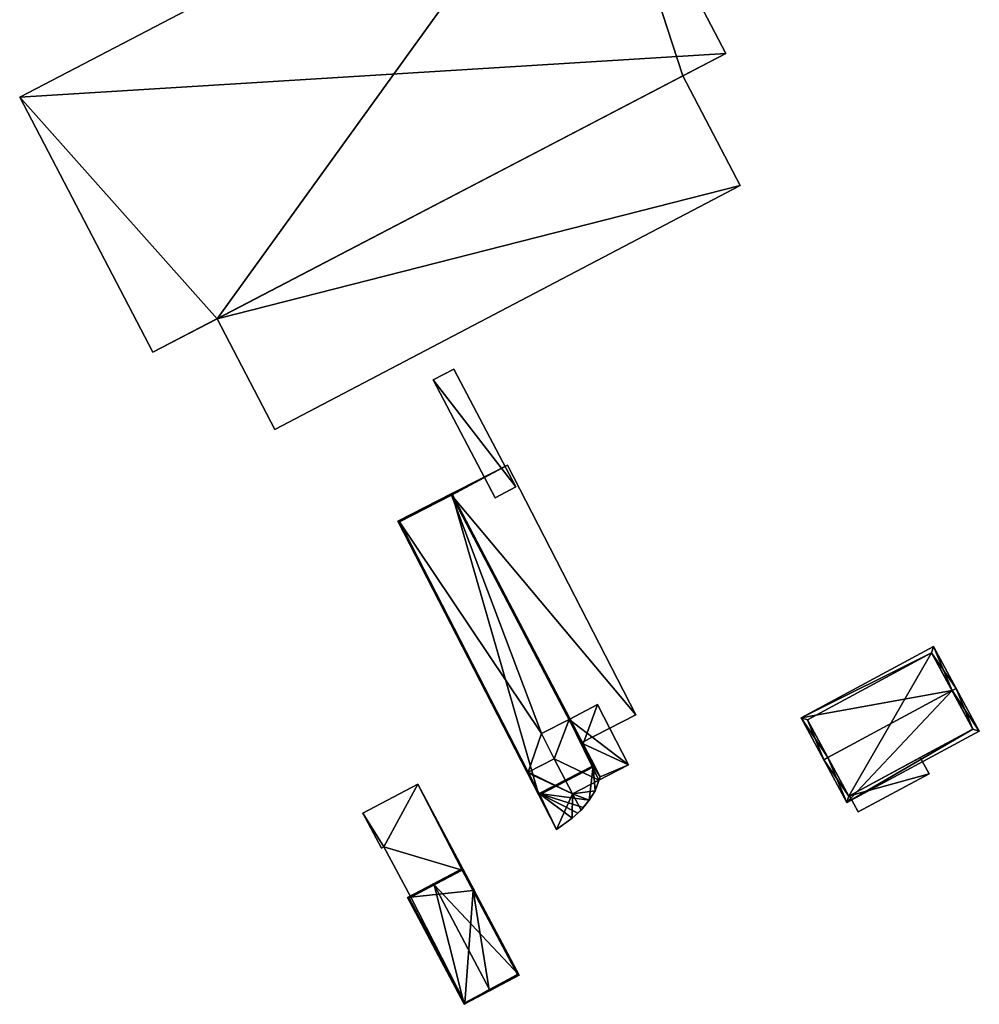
# Model space of a CAD drawing. Header units: inches. Extents: x 2523744 to 2528136, y 1148995 to 1152010.
# Tile 122 of 256: x 2526275 to 2526476, y 1150159 to 1150365. Entities that reach past the tile are written whole.
import ezdxf

# ---------------------------------------------------------------- set-up
doc = ezdxf.new("R2010")
doc.units = ezdxf.units.IN
doc.header["$MEASUREMENT"] = 0
doc.layers.add('Gebaeude Einzelhaus', color=10, linetype='Continuous')
doc.layers.add('Offenes Gebaeude', color=10, linetype='Continuous')

msp = doc.modelspace()

# ---------------------------------------------------------------- meshes
at = {"layer": 'Gebaeude Einzelhaus'}
mesh = msp.add_polyface(dxfattribs=at)
corners = [(2526274.786, 1150349.016, 398.785), (2526422.706, 1150358.198, 398.548), (2526394.805, 1150411.658, 398.785), (2526302.688, 1150295.556, 398.548), (2526316.13, 1150302.573, 394.222), (2526425.754, 1150330.531, 394.222), (2526413.754, 1150353.525, 394.222), (2526328.25, 1150279.389, 394.222), (2526328.235, 1150279.38, 394.222), (2526394.805, 1150411.658, 384.653), (2526422.706, 1150358.198, 384.653), (2526274.786, 1150349.016, 384.653), (2526302.688, 1150295.556, 384.653), (2526316.13, 1150302.572, 384.653), (2526413.754, 1150353.525, 384.653), (2526328.25, 1150279.389, 384.653), (2526425.754, 1150330.531, 384.653)]
mesh.append_faces([[corners[k] for k in face] for face in [(4, 7, 8), (4, 8, 7), (7, 5, 4), (4, 5, 6), (3, 1, 0), (0, 1, 2)]], dxfattribs={"color": 13})
mesh.append_faces([[corners[k] for k in face] for face in [(13, 16, 15), (13, 14, 16), (16, 14, 5), (5, 14, 6), (5, 7, 16), (16, 7, 15), (13, 7, 4), (13, 15, 7), (13, 9, 14), (14, 9, 10), (13, 11, 9), (13, 12, 11), (10, 6, 14), (4, 12, 13), (4, 3, 12), (10, 1, 6), (6, 1, 4), (4, 1, 3), (3, 11, 12), (3, 0, 11), (0, 2, 11), (11, 2, 9), (2, 1, 9), (9, 1, 10)]], dxfattribs={"color": 41})
mesh = msp.add_polyface(dxfattribs=at)
corners = [(2526365.348, 1150265.948, 396.078), (2526383.535, 1150202.733, 397.957), (2526395.308, 1150208.783, 396.002), (2526354.035, 1150260.134, 397.957), (2526394.969, 1150208.89, 396.039), (2526354.371, 1150260.026, 397.92), (2526365.241, 1150265.613, 396.115), (2526383.643, 1150203.069, 397.92), (2526389.876, 1150218.608, 390.699), (2526365.241, 1150265.613, 391.922), (2526392.456, 1150213.685, 391.908), (2526365.241, 1150265.613, 383.621), (2526392.627, 1150213.358, 390.699), (2526392.456, 1150213.685, 392.008), (2526365.241, 1150265.613, 392.022), (2526392.627, 1150213.358, 395.597), (2526394.969, 1150208.89, 395.595), (2526389.876, 1150218.608, 383.621), (2526359.835, 1150262.834, 392.108), (2526354.371, 1150260.026, 383.621), (2526359.835, 1150262.834, 392.208), (2526381.337, 1150207.557, 396.109), (2526381.337, 1150207.557, 383.621), (2526383.643, 1150203.069, 396.109), (2526384.091, 1150215.635, 383.621), (2526386.8, 1150210.364, 383.621)]
mesh.append_faces([[corners[k] for k in face] for face in [(5, 7, 1), (1, 7, 4), (3, 5, 1), (6, 5, 0), (4, 6, 0), (0, 5, 3), (1, 4, 2), (2, 4, 0), (3, 1, 0), (0, 1, 2)]], dxfattribs={"color": 13})
mesh.append_faces([[corners[k] for k in face] for face in [(24, 11, 17), (24, 19, 11), (24, 22, 19), (24, 25, 22), (4, 23, 16), (4, 7, 23), (7, 21, 23), (21, 19, 22), (7, 5, 21), (21, 5, 19), (11, 18, 9), (20, 6, 14), (18, 5, 20), (20, 5, 6), (11, 19, 18), (18, 19, 5), (11, 8, 17), (15, 4, 16), (15, 6, 4), (12, 13, 15), (15, 13, 6), (6, 13, 14), (8, 10, 12), (12, 10, 13), (11, 9, 8), (8, 9, 10)]], dxfattribs={"color": 41})
mesh = msp.add_polyface(dxfattribs=at)
corners = [(2526470.125, 1150224.623, 398.339), (2526466.244, 1150233.909, 395.732), (2526438.495, 1150218.915, 395.732), (2526471.005, 1150225.098, 398.339), (2526444.136, 1150210.579, 398.339), (2526443.256, 1150210.104, 398.339), (2526448.09, 1150201.158, 395.732), (2526475.839, 1150216.153, 395.732), (2526439.85, 1150218.51, 395.992), (2526465.839, 1150232.554, 395.992), (2526448.495, 1150202.513, 395.988), (2526474.484, 1150216.556, 395.988), (2526474.484, 1150216.556, 383.974), (2526465.839, 1150232.554, 383.974), (2526439.85, 1150218.51, 383.974), (2526448.495, 1150202.513, 383.974), (2526448.627, 1150202.584, 393.013), (2526463.475, 1150210.607, 393.113), (2526448.627, 1150202.584, 393.113), (2526463.475, 1150210.607, 393.013)]
mesh.append_faces([[corners[k] for k in face] for face in [(0, 9, 3), (11, 0, 3), (3, 9, 1), (7, 11, 3), (6, 10, 11), (6, 11, 7), (4, 10, 5), (8, 4, 5), (5, 10, 6), (9, 8, 2), (1, 9, 2), (2, 8, 5), (0, 7, 3), (5, 6, 4), (4, 6, 0), (0, 6, 7), (0, 2, 4), (4, 2, 5), (3, 1, 0), (0, 1, 2)]], dxfattribs={"color": 13})
mesh.append_faces([[corners[k] for k in face] for face in [(13, 15, 14), (12, 15, 13), (11, 17, 19), (19, 12, 11), (16, 15, 19), (19, 15, 12), (17, 10, 18), (18, 10, 16), (10, 17, 11), (16, 10, 15), (4, 15, 10), (4, 14, 15), (4, 8, 14), (8, 9, 14), (14, 9, 13), (0, 13, 9), (0, 12, 13), (0, 11, 12)]], dxfattribs={"color": 41})
mesh = msp.add_polyface(dxfattribs=at)
corners = [(2526392.85, 1150213.473, 390.695), (2526395.866, 1150221.686, 390.608), (2526389.876, 1150218.608, 390.699), (2526402.358, 1150209.055, 390.608), (2526392.627, 1150213.358, 390.699), (2526396.388, 1150206.59, 390.695), (2526396.138, 1150205.859, 390.703), (2526383.643, 1150203.069, 396.109), (2526387.228, 1150195.549, 396.119), (2526390.536, 1150197.886, 395.958), (2526381.115, 1150207.443, 396.119), (2526391.709, 1150198.95, 395.896), (2526392.863, 1150200.144, 395.832), (2526394.119, 1150201.673, 395.759), (2526394.969, 1150208.89, 395.595), (2526395.38, 1150203.636, 395.677), (2526396.388, 1150206.59, 395.587), (2526392.85, 1150213.473, 395.587), (2526392.627, 1150213.358, 395.597), (2526381.337, 1150207.557, 396.109), (2526392.395, 1150199.573, 395.859), (2526396.139, 1150205.86, 383.621), (2526402.358, 1150209.055, 383.621), (2526395.866, 1150221.686, 383.621), (2526389.876, 1150218.608, 383.621), (2526386.8, 1150210.364, 383.621), (2526390.583, 1150203.004, 383.621), (2526384.091, 1150215.635, 383.621), (2526390.536, 1150197.886, 383.621), (2526392.395, 1150199.573, 383.621), (2526394.119, 1150201.673, 383.621), (2526395.38, 1150203.636, 383.621), (2526381.115, 1150207.443, 383.621), (2526381.337, 1150207.557, 383.621), (2526387.228, 1150195.549, 383.621)]
mesh.append_faces([[corners[k] for k in face] for face in [(11, 20, 12), (10, 7, 19), (14, 17, 18), (14, 16, 17), (14, 15, 16), (7, 13, 14), (14, 13, 15), (7, 12, 13), (7, 11, 12), (7, 9, 11), (10, 8, 7), (7, 8, 9), (3, 5, 6), (3, 0, 5), (0, 2, 4), (3, 1, 0), (0, 1, 2)]], dxfattribs={"color": 13})
mesh.append_faces([[corners[k] for k in face] for face in [(34, 26, 28), (28, 26, 29), (29, 26, 30), (30, 26, 31), (31, 26, 21), (26, 33, 25), (34, 32, 26), (26, 32, 33), (9, 34, 28), (9, 8, 34), (8, 10, 34), (34, 10, 32), (32, 19, 33), (32, 10, 19), (18, 17, 4), (4, 17, 0), (17, 16, 0), (0, 16, 5), (16, 6, 5), (6, 31, 21), (16, 15, 6), (6, 15, 31), (15, 30, 31), (15, 13, 30), (12, 30, 13), (12, 29, 30), (12, 20, 29), (11, 29, 20), (11, 28, 29), (11, 9, 28), (24, 25, 27), (24, 21, 25), (25, 21, 26), (24, 22, 21), (24, 23, 22), (23, 24, 1), (1, 24, 2), (1, 3, 23), (23, 3, 22), (21, 3, 6), (21, 22, 3)]], dxfattribs={"color": 41})
mesh = msp.add_polyface(dxfattribs=at)
corners = [(2526351.105, 1150191.868, 391.11), (2526358.184, 1150205.04, 391.11), (2526346.674, 1150198.929, 391.11), (2526367.475, 1150187.009, 391.11), (2526369.986, 1150182.813, 391.11), (2526350.573, 1150191.585, 391.11), (2526356.718, 1150181.297, 391.11), (2526369.765, 1150182.696, 391.11), (2526346.674, 1150198.929, 383.56), (2526358.184, 1150205.04, 383.56), (2526350.573, 1150191.585, 383.56), (2526351.105, 1150191.868, 383.56), (2526356.718, 1150181.297, 383.56), (2526369.765, 1150182.696, 383.56), (2526369.986, 1150182.813, 383.56), (2526367.475, 1150187.009, 383.56)]
mesh.append_faces([[corners[k] for k in face] for face in [(4, 3, 7), (3, 0, 6), (0, 2, 5), (4, 1, 3), (3, 1, 0), (0, 1, 2)]], dxfattribs={"color": 13})
mesh.append_faces([[corners[k] for k in face] for face in [(11, 15, 12), (15, 14, 13), (11, 9, 15), (15, 9, 14), (11, 8, 9), (11, 10, 8), (1, 4, 9), (9, 4, 14), (14, 4, 13), (13, 4, 7), (11, 12, 0), (0, 12, 6), (0, 5, 11), (11, 5, 10), (5, 2, 10), (10, 2, 8), (2, 1, 8), (8, 1, 9)]], dxfattribs={"color": 41})
mesh = msp.add_polyface(dxfattribs=at)
corners = [(2526361.599, 1150183.888, 394.548), (2526379.454, 1150164.98, 393.955), (2526367.579, 1150187.346, 393.955), (2526373.242, 1150161.962, 394.548), (2526373.358, 1150161.743, 394.548), (2526361.481, 1150184.11, 394.548), (2526356.068, 1150181.235, 393.955), (2526367.944, 1150158.869, 393.955), (2526379.116, 1150165.084, 393.976), (2526367.475, 1150187.009, 393.976), (2526368.048, 1150159.208, 393.979), (2526373.16, 1150161.918, 394.539), (2526356.406, 1150181.131, 393.979), (2526373.16, 1150161.918, 383.56), (2526379.116, 1150165.084, 383.56), (2526369.765, 1150182.696, 391.11), (2526369.765, 1150182.696, 383.56), (2526367.475, 1150187.009, 391.11), (2526356.718, 1150181.297, 391.11), (2526356.406, 1150181.131, 383.56), (2526356.718, 1150181.297, 383.56), (2526368.048, 1150159.208, 383.56), (2526367.475, 1150187.009, 383.56)]
mesh.append_faces([[corners[k] for k in face] for face in [(3, 8, 4), (12, 5, 0), (12, 6, 5), (10, 7, 12), (12, 7, 6), (3, 4, 11), (11, 4, 10), (10, 4, 7), (9, 0, 5), (2, 9, 5), (4, 8, 1), (1, 8, 2), (2, 8, 9), (0, 7, 3), (3, 7, 4), (0, 6, 7), (0, 5, 6), (0, 2, 5), (4, 1, 3), (3, 1, 0), (0, 1, 2)]], dxfattribs={"color": 13})
mesh.append_faces([[corners[k] for k in face] for face in [(13, 16, 14), (16, 20, 22), (13, 21, 16), (16, 21, 20), (20, 21, 19), (11, 10, 13), (13, 10, 21), (10, 12, 21), (21, 12, 19), (19, 18, 20), (18, 0, 17), (17, 0, 9), (19, 12, 18), (18, 12, 0), (9, 15, 17), (15, 14, 16), (9, 8, 15), (15, 8, 14), (8, 13, 14), (8, 3, 13), (3, 11, 13)]], dxfattribs={"color": 41})
at = {"layer": 'Offenes Gebaeude'}
mesh = msp.add_polyface(dxfattribs=at)
corners = [(2526361.388, 1150289.759, 389.521), (2526378.746, 1150267.356, 389.288), (2526365.726, 1150292.048, 389.288), (2526374.406, 1150265.069, 389.521), (2526361.388, 1150289.759, 389.421), (2526365.726, 1150292.048, 389.188), (2526374.406, 1150265.069, 389.421), (2526378.746, 1150267.356, 389.188)]
mesh.append_faces([[corners[k] for k in face] for face in [(3, 1, 0), (0, 1, 2)]], dxfattribs={"color": 13})
mesh.append_faces([[corners[k] for k in face] for face in [(4, 7, 6), (5, 7, 4), (2, 7, 5), (1, 7, 2), (6, 7, 1), (3, 6, 1), (4, 6, 0), (0, 6, 3), (5, 4, 2), (2, 4, 0)]], dxfattribs={"color": 41})
mesh = msp.add_polyface(dxfattribs=at)
corners = [(2526365.241, 1150265.613, 392.022), (2526376.973, 1150271.921, 391.615), (2526359.721, 1150263.055, 392.208), (2526403.884, 1150219.558, 391.615), (2526359.835, 1150262.834, 392.208), (2526392.456, 1150213.685, 392.008), (2526376.973, 1150271.921, 391.515), (2526403.884, 1150219.558, 391.515), (2526359.721, 1150263.055, 392.108), (2526359.835, 1150262.834, 392.108), (2526392.456, 1150213.685, 391.908), (2526365.241, 1150265.613, 391.922)]
mesh.append_faces([[corners[k] for k in face] for face in [(3, 0, 5), (0, 2, 4), (3, 1, 0), (0, 1, 2)]], dxfattribs={"color": 13})
mesh.append_faces([[corners[k] for k in face] for face in [(8, 11, 9), (11, 7, 10), (8, 6, 11), (11, 6, 7), (7, 3, 10), (10, 3, 5), (8, 9, 2), (2, 9, 4), (2, 1, 8), (8, 1, 6), (1, 3, 6), (6, 3, 7)]], dxfattribs={"color": 41})
mesh = msp.add_polyface(dxfattribs=at)
corners = [(2526448.627, 1150202.584, 393.113), (2526465.311, 1150207.209, 392.739), (2526463.475, 1150210.607, 393.113), (2526450.464, 1150199.185, 392.739), (2526448.627, 1150202.584, 393.013), (2526450.464, 1150199.185, 392.639), (2526465.311, 1150207.209, 392.639), (2526463.475, 1150210.607, 393.013)]
mesh.append_faces([[corners[k] for k in face] for face in [(3, 1, 0), (0, 1, 2)]], dxfattribs={"color": 13})
mesh.append_faces([[corners[k] for k in face] for face in [(6, 4, 7), (6, 5, 4), (6, 7, 1), (1, 7, 2), (1, 3, 6), (6, 3, 5), (5, 3, 4), (4, 3, 0)]], dxfattribs={"color": 41})

doc.saveas('drawing.dxf')
